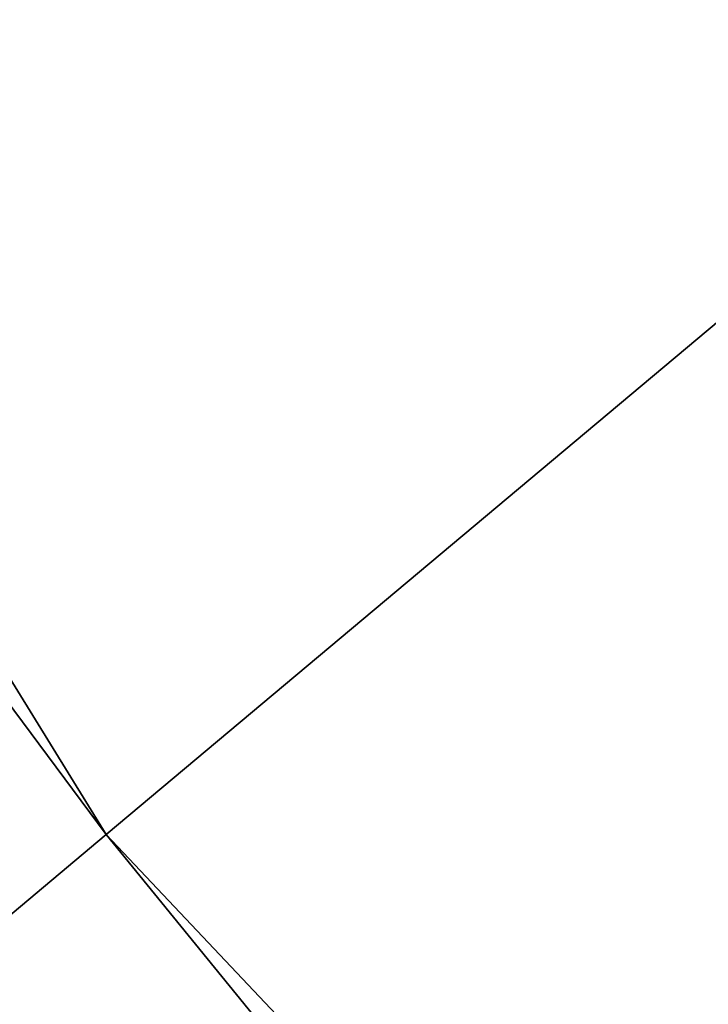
# Model space of a CAD drawing. Header units: millimetres. Extents: x -37.5 to 39.5, y -38.4 to 38.4.
# Tile 120 of 256: x -28.0633 to -27.9995, y -24.3663 to -24.275. Entities that reach past the tile are written whole.
import ezdxf

# ---------------------------------------------------------------- set-up
doc = ezdxf.new("R2010")
doc.units = ezdxf.units.MM
doc.header["$LTSCALE"] = 25.4
doc.layers.get('0').update_dxf_attribs({"true_color": 0xff5454})

# ---------------------------------------------------------------- blocks, each defined once
blk = doc.blocks.new('ECHO-8371-8372.STL')
at = {"color": 7, "true_color": 0xffffff}
mesh = blk.add_polyface(dxfattribs=at)
corners = [(-28.055258, -24.350521, 17.10388), (-30.366232, -20.606586, 17.18), (-30.685959, -20.816874, 17.10388), (-27.762106, -24.104536, 17.18)]
mesh.append_faces([[corners[k] for k in face] for face in [(0, 1, 2), (1, 0, 3)]], dxfattribs={"vtx0": -1, "color": 7})
mesh = blk.add_polyface(dxfattribs=at)
corners = [(-28.30378, -24.559055, 16.887106), (-30.685959, -20.816874, 17.10388), (-30.95701, -20.995148, 16.887106), (-28.055258, -24.350521, 17.10388)]
mesh.append_faces([[corners[k] for k in face] for face in [(0, 1, 2), (1, 0, 3)]], dxfattribs={"vtx0": -1, "color": 7})
mesh = blk.add_polyface(dxfattribs=at)
corners = [(-25.032112, -27.554867, 17.10388), (-27.762106, -24.104536, 17.18), (-28.055258, -24.350521, 17.10388), (-24.769499, -27.276512, 17.18)]
mesh.append_faces([[corners[k] for k in face] for face in [(0, 1, 2), (1, 0, 3)]], dxfattribs={"vtx0": -1, "color": 7})
mesh = blk.add_polyface(dxfattribs=at)
corners = [(-25.254745, -27.790842, 16.887106), (-28.055258, -24.350521, 17.10388), (-28.30378, -24.559055, 16.887106), (-25.032112, -27.554867, 17.10388)]
mesh.append_faces([[corners[k] for k in face] for face in [(0, 1, 2), (1, 0, 3)]], dxfattribs={"vtx0": -1, "color": 7})

msp = doc.modelspace()

# ---------------------------------------------------------------- block references
at = {"color": 7, "true_color": 0xffffff}
msp.add_blockref('ECHO-8371-8372.STL', (0, 0), dxfattribs=at)

doc.saveas('drawing.dxf')
